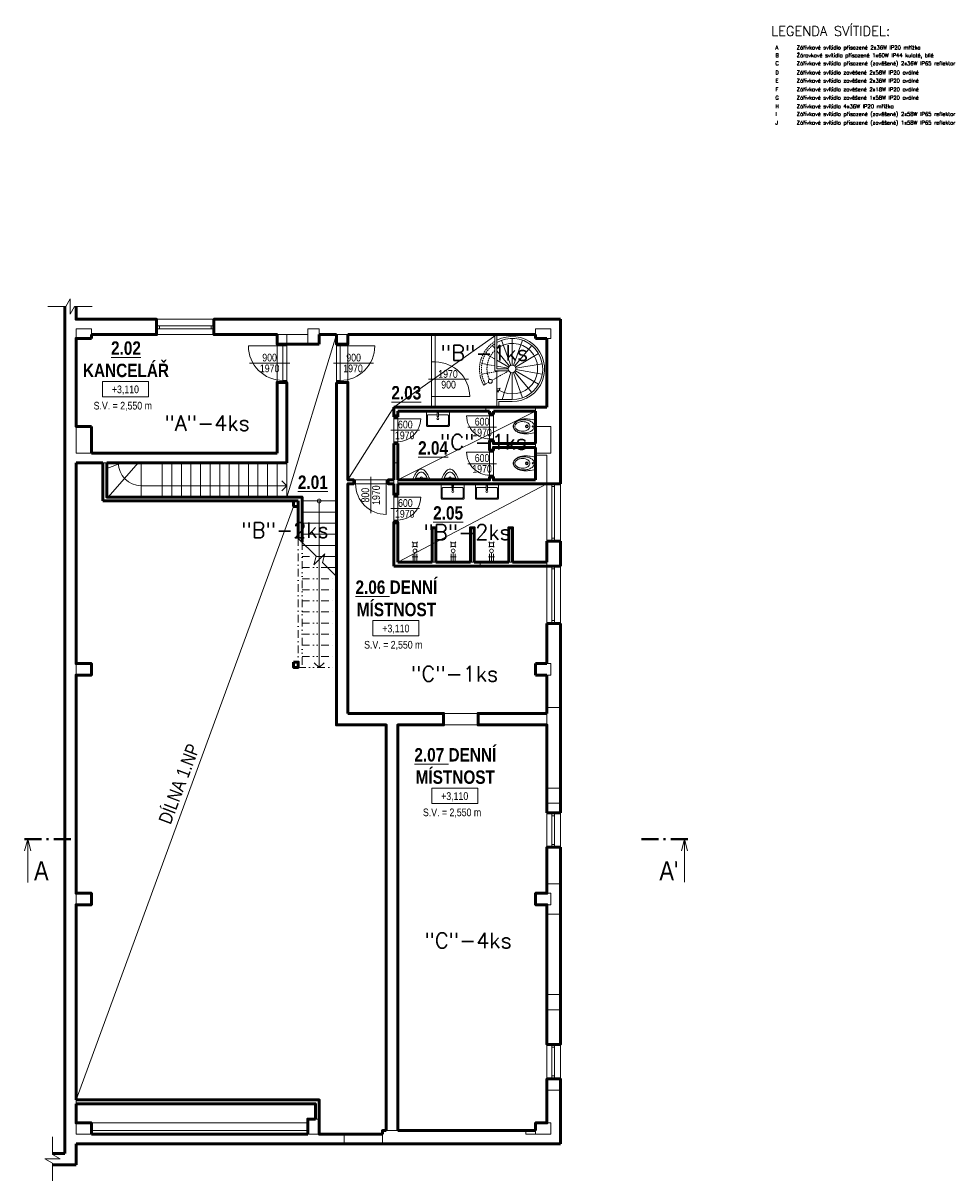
# Model space of a CAD drawing. Header units: millimetres. Extents: x 25686 to 167985, y -33439 to 84378.
# Tile 17 of 19: x 110820 to 135080, y 54127 to 84378. Entities that reach past the tile are written whole.
import ezdxf
from ezdxf.enums import TextEntityAlignment as Align

# ---------------------------------------------------------------- set-up
doc = ezdxf.new("R2010")
doc.units = ezdxf.units.MM
doc.header["$LTSCALE"] = 400
for name, pattern in [('DASHDOT', [1, 0.5, -0.25, 0, -0.25]), ('DASHED', [0.75, 0.5, -0.25]), ('DIVIDE', [1.25, 0.5, -0.25, 0, -0.25, 0, -0.25])]:
    doc.linetypes.add(name, pattern=pattern)
doc.layers.get('0').update_dxf_attribs({"color": 250})
doc.layers.add('6-TEXT', color=3, linetype='Continuous')
for name, color, linetype, lineweight in [('B_kóty', 40, 'Continuous', 18), ('B_pohled', 7, 'Continuous', 18), ('B_sanita', 7, 'Continuous', 18), ('B_skryté', 7, 'DASHED', 18), ('B_výplně otvorů', 7, 'Continuous', 18), ('B_řez', 7, 'Continuous', 50), ('N_kóty_výškové', 160, 'Continuous', 13), ('N_popis', 10, 'Continuous', 13), ('N_popis místnosti', 10, 'Continuous', 13), ('S_kce_pohled', 7, 'Continuous', 18), ('S_popis', 10, 'Continuous', 13), ('S_tenká', 120, 'Continuous', 18), ('S_tlustá', 220, 'Continuous', 50), ('S_výplně otvorů', 84, 'Continuous', 18)]:
    doc.layers.add(name, color=color, linetype=linetype, lineweight=lineweight)
doc.styles.add('ROMANS', font='romans.shx', dxfattribs={"width": 0.8})
doc.styles.get("Standard").update_dxf_attribs({"font": 'ARIALN.TTF'})

# ---------------------------------------------------------------- blocks, each defined once
blk = doc.blocks.new('*U71')
at = {"color": 0}
for p, q in [((0, 75), (900, 75)), ((0, 75), (0, 0)), ((0, 0), (900, 0)), ((75, 75), (75, 0)), ((825, 0), (825, 75)), ((900, 0), (900, 75))]:
    blk.add_line(p, q, dxfattribs=at)
blk = doc.blocks.new('*U77')
at = {"color": 0}
for p, q in [((0, 75), (1500, 75)), ((0, 75), (0, 0)), ((0, 0), (1500, 0)), ((75, 75), (75, 0)), ((1425, 0), (1425, 75)), ((1500, 0), (1500, 75))]:
    blk.add_line(p, q, dxfattribs=at)
blk = doc.blocks.new('*U78')
at = {"color": 0}
for p, q in [((0, 75), (1500, 75)), ((0, 75), (0, 0)), ((0, 0), (1500, 0)), ((75, 75), (75, 0)), ((1425, 0), (1425, 75)), ((1500, 0), (1500, 75))]:
    blk.add_line(p, q, dxfattribs=at)
blk = doc.blocks.new('*U106')
at = {"linetype": 'Continuous'}
for p, q in [((-450, 0), (450, 0)), ((-450, -100), (450, -100))]:
    blk.add_line(p, q, dxfattribs=at)
at = {"linetype": 'ByBlock'}
for p, q in [((0, 78), (0, -971)), ((450, -100), (450, 0)), ((450, 0), (500, 0)), ((-500, 0), (-450, 0)), ((-500, -100), (-450, -100)), ((-450, 0), (-450, -100)), ((-450, -100), (-450, -1000)), ((450, -100), (500, -100))]:
    blk.add_line(p, q, dxfattribs=at)
blk.add_arc((-450, -100), 900, 270, 0, dxfattribs=at)
at = {"linetype": 'ByBlock', "flags": 8}
blk.add_attdef('SIRKA', text='', height=100, rotation=90, dxfattribs=at).set_placement((13, -447), align=Align.BOTTOM_CENTER)
blk.add_attdef('VYSKA', text='', height=100, rotation=90, dxfattribs=at).set_placement((35, -446), align=Align.TOP_CENTER)
blk = doc.blocks.new('*U234')
at = {"linetype": 'ByBlock'}
for p, q in [((-450, 100), (-450, 1000)), ((0, -78), (0, 971)), ((-500, 100), (-450, 100)), ((-450, 0), (-450, 100)), ((450, 100), (450, 0)), ((450, 100), (500, 100)), ((450, 0), (500, 0)), ((-500, 0), (-450, 0))]:
    blk.add_line(p, q, dxfattribs=at)
at = {"linetype": 'Continuous'}
for p, q in [((-450, 100), (450, 100)), ((-450, 0), (450, 0))]:
    blk.add_line(p, q, dxfattribs=at)
at = {"linetype": 'ByBlock'}
blk.add_arc((-450, 100), 900, 0, 90, dxfattribs=at)
at = {"linetype": 'ByBlock', "flags": 8}
blk.add_attdef('SIRKA', text='', height=100, rotation=90, dxfattribs=at).set_placement((13, 448), align=Align.BOTTOM_CENTER)
blk.add_attdef('VYSKA', text='', height=100, rotation=90, dxfattribs=at).set_placement((35, 440), align=Align.TOP_CENTER)
blk = doc.blocks.new('*U108')
at = {"linetype": 'ByBlock'}
for p, q in [((-300, 100), (-300, 700)), ((0, -78), (0, 671)), ((-350, 100), (-300, 100)), ((-300, 0), (-300, 100)), ((300, 100), (300, 0)), ((300, 100), (350, 100)), ((300, 0), (350, 0)), ((-350, 0), (-300, 0))]:
    blk.add_line(p, q, dxfattribs=at)
at = {"linetype": 'Continuous'}
for p, q in [((-300, 100), (300, 100)), ((-300, 0), (300, 0))]:
    blk.add_line(p, q, dxfattribs=at)
at = {"linetype": 'ByBlock'}
blk.add_arc((-300, 100), 600, 0, 90, dxfattribs=at)
at = {"linetype": 'ByBlock', "flags": 8}
blk.add_attdef('SIRKA', text='', height=100, rotation=90, dxfattribs=at).set_placement((13, 298), align=Align.BOTTOM_CENTER)
blk.add_attdef('VYSKA', text='', height=100, rotation=90, dxfattribs=at).set_placement((35, 290), align=Align.TOP_CENTER)
blk = doc.blocks.new('*U114')
at = {"linetype": 'Continuous'}
for p, q in [((-300, 0), (300, 0)), ((-300, -100), (300, -100))]:
    blk.add_line(p, q, dxfattribs=at)
at = {"linetype": 'ByBlock'}
for p, q in [((0, 78), (0, -671)), ((300, -100), (300, 0)), ((300, 0), (350, 0)), ((-350, 0), (-300, 0)), ((-350, -100), (-300, -100)), ((-300, 0), (-300, -100)), ((-300, -100), (-300, -700)), ((300, -100), (350, -100))]:
    blk.add_line(p, q, dxfattribs=at)
blk.add_arc((-300, -100), 600, 270, 0, dxfattribs=at)
at = {"linetype": 'ByBlock', "flags": 8}
blk.add_attdef('SIRKA', text='', height=100, rotation=90, dxfattribs=at).set_placement((13, -297), align=Align.BOTTOM_CENTER)
blk.add_attdef('VYSKA', text='', height=100, rotation=90, dxfattribs=at).set_placement((35, -296), align=Align.TOP_CENTER)
blk = doc.blocks.new('*U109')
at = {"linetype": 'Continuous'}
for p, q in [((-300, 0), (300, 0)), ((-300, -100), (300, -100))]:
    blk.add_line(p, q, dxfattribs=at)
at = {"linetype": 'ByBlock'}
for p, q in [((0, 78), (0, -671)), ((300, -100), (300, 0)), ((300, 0), (350, 0)), ((-350, 0), (-300, 0)), ((-350, -100), (-300, -100)), ((-300, 0), (-300, -100)), ((-300, -100), (-300, -700)), ((300, -100), (350, -100))]:
    blk.add_line(p, q, dxfattribs=at)
blk.add_arc((-300, -100), 600, 270, 0, dxfattribs=at)
at = {"linetype": 'ByBlock', "flags": 8}
blk.add_attdef('SIRKA', text='', height=100, rotation=90, dxfattribs=at).set_placement((13, -297), align=Align.BOTTOM_CENTER)
blk.add_attdef('VYSKA', text='', height=100, rotation=90, dxfattribs=at).set_placement((35, -296), align=Align.TOP_CENTER)
blk = doc.blocks.new('*U110')
at = {"linetype": 'ByBlock'}
for p, q in [((-300, 100), (-300, 700)), ((0, -78), (0, 671)), ((-350, 100), (-300, 100)), ((-300, 0), (-300, 100)), ((300, 100), (300, 0)), ((300, 100), (350, 100)), ((300, 0), (350, 0)), ((-350, 0), (-300, 0))]:
    blk.add_line(p, q, dxfattribs=at)
at = {"linetype": 'Continuous'}
for p, q in [((-300, 100), (300, 100)), ((-300, 0), (300, 0))]:
    blk.add_line(p, q, dxfattribs=at)
at = {"linetype": 'ByBlock'}
blk.add_arc((-300, 100), 600, 0, 90, dxfattribs=at)
at = {"linetype": 'ByBlock', "flags": 8}
blk.add_attdef('SIRKA', text='', height=100, rotation=90, dxfattribs=at).set_placement((13, 298), align=Align.BOTTOM_CENTER)
blk.add_attdef('VYSKA', text='', height=100, rotation=90, dxfattribs=at).set_placement((35, 290), align=Align.TOP_CENTER)
blk = doc.blocks.new('*U111')
at = {"linetype": 'Continuous'}
for p, q in [((400, 0), (-400, 0)), ((400, -100), (-400, -100))]:
    blk.add_line(p, q, dxfattribs=at)
at = {"linetype": 'ByBlock'}
for p, q in [((-400, -100), (-400, 0)), ((0, 78), (0, -871)), ((400, 0), (400, -100)), ((450, 0), (400, 0)), ((-400, 0), (-450, 0)), ((-400, -100), (-450, -100)), ((400, -100), (400, -900)), ((450, -100), (400, -100))]:
    blk.add_line(p, q, dxfattribs=at)
blk.add_arc((400, -100), 800, 180, 270, dxfattribs=at)
at = {"linetype": 'ByBlock', "flags": 8}
blk.add_attdef('SIRKA', text='', height=100, rotation=90, dxfattribs=at).set_placement((13, -397), align=Align.BOTTOM_CENTER)
blk.add_attdef('VYSKA', text='', height=100, rotation=90, dxfattribs=at).set_placement((35, -396), align=Align.TOP_CENTER)
blk = doc.blocks.new('UMYVADLO_PULT_600X400')
blk.add_lwpolyline([(300, 25), (300, 375, 0.414214), (275, 400), (-275, 400, 0.414214), (-300, 375), (-300, 25, 0.414214), (-275, 0), (275, 0, 0.414214)], format="xyb", close=True)
blk.add_lwpolyline([(15, 100), (250, 100, 0.414214), (275, 125), (275, 350, 0.414214), (250, 375), (-250, 375, 0.414214), (-275, 350), (-275, 125, 0.414214), (-250, 100), (-15, 100)], format="xyb")
blk.add_lwpolyline([(-15, 70), (-20, 70), (-20, 30), (20, 30), (20, 70), (15, 70)])
blk.add_lwpolyline([(-15, 155), (-15, 35), (15, 35), (15, 155)], close=True)
blk.add_circle((0, 200), 25)
blk = doc.blocks.new('A$C0BE674CB')
blk.add_line((-150.592724, 0), (150.592724, 0))
for centre, radius in [((0.013214, -225.145218), 37.5), ((0.013214, -225.145218), 24), ((-0.000015, -69.792725), 17.5)]:
    blk.add_circle(centre, radius)
for centre, radius, start, end in [((-150.592747, -4), 4, 89.9852599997, 163.163498), ((35.54599, -284.333954), 149.405289, 119.906661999, 156.7666240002), ((-0.000015, -222.534195), 78.11203, 90, 119.906661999), ((-0.000015, -141.108673), 111.985252, 57.1394809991, 90.0000759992), ((-0.000015, -222.534195), 78.11203, 60.093338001, 90), ((-35.546021, -284.333954), 149.405289, 23.2333759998, 60.093338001), ((-38.25827, -200.336365), 182.494919, 31.5552829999, 57.1394809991), ((-169.67754, -341.915284), 295.374023, 353.8547900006, 23.23349), ((-191.542118, -294.472382), 362.376892, 15.0042569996, 31.5553740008), ((-791.895573, -289.012238), 988.640137, 6.2498699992, 16.8248749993), ((-246.82349, -309.289276), 419.609497, 359.5397489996, 15.0042649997), ((-277.253987, -266.912293), 472.253998, 346.2259289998, 358.1977310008), ((-520.29279, -259.264405), 715.413086, 358.1969679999, 6.2498699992), ((24.889042, -410.808167), 134, 207.6050609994, 243.6271099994), ((-0.013245, -460.979798), 78, 270, 296.3728959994), ((-0.000015, -481.597138), 98.548065, 270, 283.3984169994), ((-0.000015, -477.756806), 98.373566, 270.0000739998, 287.0153729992), ((-13.600356, -424.501892), 157.240784, 283.3984189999, 310.8612060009), ((-11.864981, -438.985474), 138.919754, 287.0153749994, 308.1805950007), ((-53.054817, -385.416535), 206.493668, 307.5571400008, 325.0084800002), ((-73.15435, -355.656739), 248.270081, 310.8612060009, 332.2022550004), ((-153.260212, -343.682923), 278.861816, 332.3949969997, 353.8547900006), ((-113.051106, -342.15326), 280.46167, 324.2046809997, 338.9079900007), ((-210.403385, -283.300446), 403.42392, 332.2023390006, 346.2259060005), ((-178.213001, -316.362122), 350.542023, 338.4063799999, 352.4776460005), ((-230.799412, -309.41803), 403.5849, 352.4776540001, 359.5397489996)]:
    blk.add_arc(centre, radius, start, end)
at = {"extrusion": (0, 0, -1)}
for centre, radius, start, end in [((-520.292782, -259.264405), 715.413086, 358.1969679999, 6.2498699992), ((-277.253963, -266.912293), 472.253998, 346.2251510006, 358.1969679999), ((-791.895565, -289.012238), 988.640137, 6.2498699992, 16.8248749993), ((-246.823452, -309.289276), 419.609497, 359.5398480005, 15.0043719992), ((-191.54208, -294.472382), 362.376892, 15.0043719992, 31.5555040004), ((-169.677501, -341.915284), 295.374023, 353.8549040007, 23.2335890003), ((-38.25824, -200.336365), 182.494919, 31.5552829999, 57.1394770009), ((0.000015, -141.108673), 111.985252, 57.1394770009, 90.0000639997), ((-150.592708, -4), 4, 90.0003440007, 163.1746519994), ((-210.403347, -283.300446), 403.42392, 332.2024770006, 346.2260279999), ((-230.799373, -309.41803), 403.5849, 352.4777760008, 359.5398480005), ((-178.212963, -316.362122), 350.542023, 338.4065090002, 352.4777760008), ((-113.051067, -342.15326), 280.46167, 324.2048720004, 338.908164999), ((-73.154323, -355.656739), 248.270081, 310.8609919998, 332.2020419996), ((-153.260174, -343.682923), 278.861816, 332.3951570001, 353.8549040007), ((-53.05479, -385.416535), 206.493668, 307.5569150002, 325.0082629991), ((-13.600326, -424.501892), 157.240784, 283.3983459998, 310.8611600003), ((-11.864948, -438.985474), 138.919754, 287.0154879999, 308.1806949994), ((-0.013214, -460.979798), 78, 270, 296.3729099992), ((0.000015, -477.756806), 98.373566, 270.0000759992, 287.015381), ((0.000015, -481.597138), 98.548065, 270, 283.3984070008), ((24.889073, -410.808167), 134, 207.605064, 243.627106)]:
    blk.add_arc(centre, radius, start, end, dxfattribs=at)
blk = doc.blocks.new('pisoar')
for points in [[(-225, 0, 0.114666), (-83, -246, 0.418), (83, -246, 0.130839), (225, 0)], [(-153, -50, 0.179953), (-42, -192, 0.252734), (48, -191, 0.175761), (155, -50)]]:
    blk.add_lwpolyline(points, format="xyb", close=True)
blk.add_arc((4, -50), 31.1, 180, 0)
blk = doc.blocks.new('*U105')
for p, q in [((12, 0), (0, 0)), ((0, 0), (0, -4)), ((12, -4), (12, 0)), ((0, -4), (12, -4))]:
    blk.add_line(p, q)
blk.add_attdef('VYSKA', text='', height=2).set_placement((6, -3.08), align=Align.CENTER)
blk = doc.blocks.new('*U146')
at = {"ltscale": 5}
for p, q in [((76, 0), (0, 0)), ((73.51, 2.61), (76, 0)), ((73.51, -2.61), (76, 0))]:
    blk.add_line(p, q, dxfattribs=at)
blk = doc.blocks.new('*U147')
at = {"ltscale": 5}
for p, q in [((87, 0), (0, 0)), ((84.51, 2.61), (87, 0)), ((84.51, -2.61), (87, 0))]:
    blk.add_line(p, q, dxfattribs=at)
blk.add_circle((0, 0), 1, dxfattribs=at)
blk = doc.blocks.new('*U185')
at = {"color": 0, "linetype": 'ByBlock'}
for p, q in [((0, 11.27), (-11.25, 11.27)), ((-0.01, -160.29), (-11.26, -160.29))]:
    blk.add_line(p, q, dxfattribs=at)
at = {"color": 0, "linetype": 'ByBlock', "const_width": 0.63}
for points in [[(0, 12.15), (0, 7.65)], [(0, 6.39), (0, 5.76)], [(0, 4.5), (0, 0)], [(-0.01, -153.53), (-0.01, -149.03)], [(-0.01, -161.18), (-0.01, -156.68)], [(-0.01, -155.42), (-0.01, -154.79)]]:
    blk.add_lwpolyline(points, dxfattribs=at)
at = {"color": 0, "linetype": 'ByBlock'}
for points in [[(-3.05, 12.09), (0, 11.27), (-3.05, 10.44)], [(-3.06, -161.12), (-0.01, -160.29), (-3.07, -159.5)]]:
    blk.add_lwpolyline(points, dxfattribs=at)
blk.add_attdef('ŘEZ_1K', (-10.73, 9.63), '', height=5, rotation=269.9958, dxfattribs=at)
at = {"color": 0, "linetype": 'ByBlock', "flags": 12}
blk.add_attdef('ŘEZ_2K', text='', height=5, rotation=269.9958, dxfattribs=at).set_placement((-10.74, -158.66), align=Align.RIGHT)
blk = doc.blocks.new('*U107')
at = {"linetype": 'ByBlock'}
for p, q in [((-450, 100), (-450, 1000)), ((0, -78), (0, 971)), ((-500, 100), (-450, 100)), ((-450, 0), (-450, 100)), ((450, 100), (450, 0)), ((450, 100), (500, 100)), ((450, 0), (500, 0)), ((-500, 0), (-450, 0))]:
    blk.add_line(p, q, dxfattribs=at)
at = {"linetype": 'Continuous'}
for p, q in [((-450, 100), (450, 100)), ((-450, 0), (450, 0))]:
    blk.add_line(p, q, dxfattribs=at)
at = {"linetype": 'ByBlock'}
blk.add_arc((-450, 100), 900, 0, 90, dxfattribs=at)
at = {"linetype": 'ByBlock', "flags": 8}
blk.add_attdef('SIRKA', text='', height=100, rotation=90, dxfattribs=at).set_placement((13, 448), align=Align.BOTTOM_CENTER)
blk.add_attdef('VYSKA', text='', height=100, rotation=90, dxfattribs=at).set_placement((35, 440), align=Align.TOP_CENTER)

msp = doc.modelspace()

# ---------------------------------------------------------------- linework, layer by layer
at = {"layer": 'B_kóty'}
for p, q in [((121484, 75574), (121484, 76242)), ((121584, 75574), (121584, 76242)), ((121484, 74574), (121484, 74342)), ((121584, 74574), (121584, 74342))]:
    msp.add_line(p, q, dxfattribs=at)
at = {"layer": 'B_pohled', "ltscale": 2}
for p, q in [((123142, 76242), (123142, 75292)), ((123192, 76242), (123192, 75342)), ((123558, 75436), (123318, 76093)), ((123592, 76142), (123592, 75442)), ((123626, 75436), (123866, 76093)), ((124106, 75954), (123656, 75418)), ((123192, 75818), (123528, 75418)), ((123679, 75392), (124285, 75742)), ((123505, 75392), (123192, 75573)), ((123494, 75359), (123192, 75414)), ((123492, 75342), (123192, 75342)), ((124380, 75480), (123691, 75359)), ((123503, 75292), (123142, 75292)), ((123192, 74342), (123192, 75292)), ((123561, 75247), (123329, 74542)), ((123592, 75242), (123592, 74542)), ((123866, 74590), (123626, 75248)), ((123656, 75265), (124106, 74729)), ((124285, 74942), (123679, 75292)), ((123691, 75324), (124380, 75203)), ((123277, 74844), (123192, 74829)), ((123192, 74829), (123220, 74737)), ((123220, 74737), (123277, 74844)), ((123592, 74542), (123192, 74542)), ((123242, 74492), (123242, 74342)), ((123592, 74492), (123242, 74492))]:
    msp.add_line(p, q, dxfattribs=at)
at = {"layer": 'B_pohled', "linetype": 'DASHED', "ltscale": 0.2}
for p, q in [((123079, 75954), (123142, 75878)), ((123142, 75601), (122900, 75741)), ((123142, 75423), (122805, 75484)), ((123192, 75274), (122799, 75207)), ((123192, 75115), (123068, 75045)), ((123505, 75293), (123192, 75118)), ((123297, 75292), (123192, 75274)), ((122850, 74922), (122893, 74945)), ((122981, 74995), (122893, 74945))]:
    msp.add_line(p, q, dxfattribs=at)
at = {"layer": 'B_pohled'}
for p, q in [((113401, 72892), (113004, 72740)), ((113823, 72892), (113036, 71992)), ((113904, 72892), (113904, 71992)), ((114454, 72892), (114454, 71992)), ((114704, 72892), (114704, 71992)), ((114954, 72892), (114954, 71992)), ((115204, 72892), (115204, 71992)), ((115454, 72892), (115454, 71992)), ((115704, 72892), (115704, 71992)), ((115954, 72892), (115954, 71992)), ((116204, 72892), (116204, 71992)), ((116454, 72892), (116454, 71992)), ((116704, 72892), (116704, 71992)), ((116954, 72892), (116954, 71992)), ((117204, 72892), (117204, 71992)), ((117454, 72892), (117454, 71992)), ((117704, 72892), (117704, 71992)), ((118104, 71892), (119004, 71892)), ((118104, 71602), (119004, 71602)), ((118104, 71312), (119004, 71312)), ((118104, 71022), (119004, 71022)), ((118104, 70732), (119004, 70732)), ((118471, 70442), (119004, 70442)), ((118769, 70152), (119004, 70152))]:
    msp.add_line(p, q, dxfattribs=at)
for points in [[(117704, 71992), (119004, 76242)], [(120504, 74342), (123192, 76242)], [(119304, 72442), (120504, 74342)], [(120604, 72442), (124204, 74242)], [(120604, 70292), (124504, 72342)], [(118004, 70916), (118472, 70448), (118413, 70225), (118696, 70507), (118636, 70284), (119004, 69916)]]:
    msp.add_lwpolyline(points, dxfattribs=at)
at = {"layer": 'B_pohled', "ltscale": 2}
for centre, radius in [((123592, 75342), 100), ((123024, 75020), 50)]:
    msp.add_circle(centre, radius, dxfattribs=at)
at = {"layer": 'B_pohled', "linetype": 'DASHED', "ltscale": 0.2}
for centre, radius, start, end in [((123595, 75338), 854, 122.0518, 209.2104), ((123595, 75338), 804, 124.3126, 209.2104), ((123590, 75349), 654, 133.1851, 205.7867)]:
    msp.add_arc(centre, radius, start, end, dxfattribs=at)
at = {"layer": 'B_pohled', "ltscale": 2}
for centre, radius, start, end in [((123592, 75341), 850, 269.9722, 118.1189), ((123592, 75341), 800, 269.9697, 120.0525), ((123600, 75349), 661, 237.8075, 128.1602)]:
    msp.add_arc(centre, radius, start, end, dxfattribs=at)
at = {"layer": 'B_pohled'}
msp.add_arc((113904, 72892), 600, 180, 270, dxfattribs=at)
at = {"layer": 'B_sanita'}
for p, q in [((121004, 70312), (121004, 70515)), ((121054, 70312), (121054, 70540)), ((121104, 70312), (121104, 70515)), ((122004, 70312), (122004, 70515)), ((122054, 70312), (122054, 70540)), ((122104, 70312), (122104, 70515)), ((123004, 70312), (123004, 70515)), ((123054, 70312), (123054, 70540)), ((123104, 70312), (123104, 70515)), ((120979, 70435), (121129, 70435)), ((121979, 70435), (122129, 70435)), ((122979, 70435), (123129, 70435))]:
    msp.add_line(p, q, dxfattribs=at)
for points in [[(120986, 70822), (121005, 70802)], [(121122, 70822), (121103, 70802)], [(121986, 70822), (122005, 70802)], [(122122, 70822), (122103, 70802)], [(122986, 70822), (123005, 70802)], [(123122, 70822), (123103, 70802)], [(121005, 70702), (120986, 70682)], [(121122, 70682), (121103, 70702)], [(122005, 70702), (121986, 70682)], [(122122, 70682), (122103, 70702)], [(123005, 70702), (122986, 70682)], [(123122, 70682), (123103, 70702)]]:
    msp.add_lwpolyline(points, dxfattribs=at)
for points in [[(121104, 70702), (121004, 70702), (121004, 70802), (121104, 70802)], [(122104, 70702), (122004, 70702), (122004, 70802), (122104, 70802)], [(123104, 70702), (123004, 70702), (123004, 70802), (123104, 70802)]]:
    msp.add_lwpolyline(points, close=True, dxfattribs=at)
for centre in [(121054, 70590), (122054, 70590), (123054, 70590)]:
    msp.add_circle(centre, 50, dxfattribs=at)
at = {"layer": 'B_skryté', "linetype": 'DASHDOT'}
msp.add_lwpolyline([(118004, 70916), (118004, 67542)], dxfattribs=at)
at = {"layer": 'B_skryté', "linetype": 'DIVIDE'}
for points in [[(118104, 70816), (118104, 67542)], [(118104, 70442), (118471, 70442)], [(118104, 70152), (118769, 70152)], [(118104, 69862), (119004, 69862)], [(118104, 69572), (119004, 69572)], [(118104, 69282), (119004, 69282)], [(118104, 68992), (119004, 68992)], [(118104, 68702), (119004, 68702)], [(118104, 68412), (119004, 68412)], [(118104, 68122), (119004, 68122)], [(118104, 67832), (119004, 67832)], [(118004, 67542), (119004, 67542)]]:
    msp.add_lwpolyline(points, dxfattribs=at)
at = {"layer": 'B_výplně otvorů'}
for points in [[(117454, 75992), (117454, 74992)], [(119304, 75992), (119304, 74992)], [(124504, 70842), (124504, 72342)], [(124854, 72342), (124854, 70842)], [(124504, 70192), (124504, 68692)], [(124854, 70192), (124854, 68692)], [(121804, 66342), (122704, 66342)], [(121804, 66042), (122704, 66042)], [(124504, 63742), (124504, 62842)], [(124854, 63742), (124854, 62842)], [(124504, 57692), (124504, 56792)], [(124854, 57692), (124854, 56792)], [(112604, 55642), (118254, 55642)], [(112604, 55442), (118254, 55442)]]:
    msp.add_lwpolyline(points, dxfattribs=at)
at = {"layer": 'B_řez'}
for p, q in [((122904, 74342), (124204, 74342)), ((112904, 71892), (118004, 71892)), ((117884, 71752), (117884, 71892)), ((118004, 71752), (117884, 71752)), ((118004, 71892), (118004, 70916)), ((124504, 66492), (124504, 66342)), ((124504, 63992), (124504, 63742))]:
    msp.add_line(p, q, dxfattribs=at)
for points in [[(119004, 76242), (119004, 75992), (119304, 75992), (119304, 76242)], [(117704, 75992), (118254, 75992)], [(119004, 74992), (119304, 74992), (119304, 72442), (119454, 72442), (119454, 72342), (119304, 72342), (119304, 66342)], [(120304, 55442), (120304, 66042), (119004, 66042), (119004, 74992)], [(120504, 74142), (120504, 74092)], [(120604, 74142), (120604, 74092)], [(123004, 74242), (122904, 74242)], [(123004, 74242), (123005, 74167), (123104, 74167), (123104, 74242)], [(124204, 74242), (123104, 74242)], [(120504, 74092), (120604, 74092)], [(120504, 73392), (120604, 73392)], [(120504, 73392), (120504, 72892)], [(120604, 73392), (120604, 72892)], [(124204, 73392), (123104, 73392), (123104, 73467), (123004, 73467), (123004, 73217), (123104, 73217), (123104, 73292), (124204, 73292)], [(124204, 72442), (124204, 73092)], [(112904, 72892), (112904, 71892)], [(113004, 72892), (113004, 71992), (118104, 71992), (118104, 70816)], [(120504, 72442), (120354, 72442), (120354, 72342), (120504, 72342)], [(120604, 72442), (123004, 72442), (123004, 72517), (123104, 72517), (123104, 72442), (124204, 72442)], [(120604, 72342), (124504, 72342)], [(120504, 72092), (120504, 72042)], [(120504, 72042), (120604, 72042)], [(120604, 72092), (120604, 72042)], [(120504, 71292), (120504, 71342), (120604, 71342), (120604, 71292)], [(121504, 70292), (121504, 71192), (121604, 71192), (121604, 70292)], [(122504, 70292), (122504, 71192), (122604, 71192), (122604, 70292)], [(123504, 70292), (123504, 71192), (123604, 71192), (123604, 70292)], [(122754, 70292), (123504, 70292)], [(122754, 70192), (124504, 70192)], [(123604, 70292), (124504, 70292)], [(119304, 66342), (121804, 66342), (121804, 66042), (120604, 66042), (120604, 55442)], [(124504, 66342), (122704, 66342), (122704, 66042), (124504, 66042), (124504, 64392)], [(124854, 64392), (124854, 66492)], [(124854, 63992), (124854, 63742)], [(124504, 63742), (124854, 63742)], [(124854, 62842), (124504, 62842), (124504, 61892)], [(124854, 61892), (124854, 62842)], [(124504, 61092), (124504, 58992)], [(124854, 61092), (124854, 58992)], [(124504, 58592), (124504, 57692), (124854, 57692), (124854, 58592)], [(124504, 56492), (124504, 56792), (124854, 56792), (124854, 56492)], [(112204, 56242), (118554, 56242), (118554, 55742)], [(112204, 56142), (118454, 56142), (118454, 55742)], [(123954, 55442), (124204, 55442)], [(119204, 55342), (120204, 55342)], [(119204, 55092), (120204, 55092)]]:
    msp.add_lwpolyline(points, dxfattribs=at)
msp.add_lwpolyline([(117884, 67682), (118004, 67682), (118004, 67542), (117884, 67542)], close=True, dxfattribs=at)
at = {"layer": 'S_kce_pohled'}
for points in [[(112623, 76972), (112161, 76972), (112046, 76772), (112046, 77172), (111930, 76972), (111468, 76972)], [(112204, 56242), (117884, 71752)], [(111583, 55281), (111583, 54819), (111783, 54704), (111383, 54704), (111583, 54588), (111583, 54127)]]:
    msp.add_lwpolyline(points, dxfattribs=at)
at = {"layer": 'S_tenká'}
for p, q in [((117454, 76242), (118254, 76242)), ((118254, 76242), (118254, 75992)), ((119004, 76242), (119304, 76242)), ((124504, 66342), (124504, 66042))]:
    msp.add_line(p, q, dxfattribs=at)
for points in [[(112204, 76142), (112204, 76392), (112604, 76392), (112604, 76242)], [(117704, 75992), (117704, 76242)], [(118254, 76392), (118554, 76392), (118554, 76242)], [(118254, 76392), (118254, 76242)], [(124504, 76142), (124604, 76142), (124604, 76392), (124204, 76392), (124204, 76242)], [(120504, 74142), (120604, 74142)], [(122904, 74342), (122904, 74242)], [(124204, 74242), (124204, 74342)], [(112204, 73842), (112204, 73142)], [(124204, 73842), (124604, 73842), (124604, 73142), (124204, 73142)], [(124204, 73292), (124204, 73392)], [(112604, 73142), (112204, 73142)], [(124204, 73092), (124504, 73092), (124504, 72342)], [(112904, 72892), (113004, 72892)], [(120504, 72892), (120604, 72892)], [(120504, 72442), (120504, 72342)], [(120604, 72442), (120604, 72342)], [(120504, 72092), (120604, 72092)], [(120504, 71292), (120604, 71292)], [(121504, 70292), (121604, 70292)], [(122504, 70292), (122604, 70292)], [(122754, 70292), (122754, 70192)], [(123504, 70292), (123604, 70292)], [(124504, 70292), (124504, 70192)], [(112204, 67342), (112204, 67642)], [(124504, 67642), (124604, 67642), (124604, 67342), (124504, 67342)], [(124504, 66492), (124854, 66492)], [(124504, 64392), (124854, 64392)], [(124504, 63992), (124854, 63992)], [(124504, 61892), (124854, 61892)], [(112204, 61642), (112204, 61342)], [(124504, 61642), (124604, 61642), (124604, 61342), (124504, 61342)], [(124504, 61092), (124854, 61092)], [(124504, 58992), (124854, 58992)], [(124504, 58592), (124854, 58592)], [(124504, 56492), (124854, 56492)], [(112204, 56242), (112204, 56142)], [(118454, 55742), (118554, 55742)], [(112204, 55642), (112204, 55342), (112604, 55342)], [(120304, 55442), (120604, 55442)], [(123954, 55442), (123954, 55342), (124204, 55342)], [(124204, 55442), (124204, 55342), (124604, 55342), (124604, 55642), (124504, 55642)], [(118254, 55342), (118554, 55342)], [(119204, 55092), (119204, 55342)], [(120204, 55092), (120204, 55342)]]:
    msp.add_lwpolyline(points, dxfattribs=at)
at = {"layer": 'S_tlustá'}
for p, q in [((111904, 54842), (111904, 76972)), ((124854, 76642), (124854, 72342)), ((118554, 75992), (118554, 76242)), ((118554, 76242), (119004, 76242)), ((119304, 76242), (124204, 76242)), ((118254, 75992), (118554, 75992)), ((124204, 76142), (124504, 76142)), ((124504, 76142), (124504, 74342)), ((120504, 74342), (122904, 74342)), ((124204, 74342), (124504, 74342)), ((112204, 72892), (112904, 72892)), ((113004, 72892), (117704, 72892)), ((124854, 72342), (124504, 72342)), ((124504, 70842), (124504, 70292)), ((124504, 68692), (124504, 67642)), ((124204, 67342), (124504, 67342)), ((124504, 67342), (124504, 66492)), ((124504, 64392), (124504, 63992)), ((119204, 55092), (112204, 55092)), ((112604, 55342), (118254, 55342)), ((124854, 55092), (120204, 55092))]:
    msp.add_line(p, q, dxfattribs=at)
for points in [[(114304, 76242), (114304, 76642), (112204, 76642), (112204, 76972)], [(124854, 76642), (115804, 76642), (115804, 76242), (117454, 76242), (117454, 75992), (117704, 75992)], [(112604, 76242), (114304, 76242), (114304, 76242)], [(112604, 76242), (112604, 76142)], [(124204, 76242), (124204, 76142)], [(112604, 73842), (112204, 73842), (112204, 76142), (112604, 76142)], [(117704, 72892), (117704, 74992), (117604, 74992), (117604, 74992), (117454, 74992), (117454, 73142)], [(120504, 74342), (120504, 74142)], [(120604, 74242), (120604, 74142)], [(122904, 74242), (120604, 74242)], [(124204, 73392), (124204, 74242)], [(112604, 73142), (112604, 73842)], [(124204, 73092), (124204, 73292)], [(117454, 73142), (112604, 73142)], [(112204, 56242), (112204, 61342), (112604, 61342), (112604, 61642), (112204, 61642), (112204, 67342), (112604, 67342), (112604, 67642), (112204, 67642), (112204, 72892)], [(120504, 72892), (120504, 72442)], [(120604, 72892), (120604, 72442)], [(120504, 72342), (120504, 72092)], [(120604, 72342), (120604, 72092)], [(120504, 71292), (120504, 70192)], [(120604, 71292), (120604, 70292)], [(124504, 70842), (124854, 70842)], [(124854, 70842), (124854, 70192)], [(120504, 70192), (122754, 70192)], [(120604, 70292), (121504, 70292)], [(121604, 70292), (122504, 70292)], [(122604, 70292), (122754, 70292)], [(124504, 70192), (124854, 70192)], [(124504, 68692), (124854, 68692)], [(124854, 68692), (124854, 66492)], [(124204, 67642), (124204, 67342)], [(124204, 67642), (124504, 67642)], [(124854, 64392), (124854, 63992)], [(124504, 61892), (124504, 61642), (124204, 61642), (124204, 61342), (124504, 61342), (124504, 61092)], [(124854, 61092), (124854, 61892)], [(124504, 58992), (124504, 58592)], [(124854, 58592), (124854, 58992)], [(124204, 55442), (124204, 55642), (124504, 55642), (124504, 56492)], [(124854, 56492), (124854, 55092)], [(112604, 55342), (112604, 55642), (112204, 55642), (112204, 56142)], [(118454, 55742), (118254, 55742), (118254, 55342)], [(119204, 55342), (118554, 55342), (118554, 55742)], [(120204, 55342), (120204, 55442), (120304, 55442)], [(120604, 55442), (123954, 55442)], [(112204, 54542), (112204, 55092)], [(111904, 54842), (111583, 54842)], [(112204, 54542), (111583, 54542)]]:
    msp.add_lwpolyline(points, dxfattribs=at)
at = {"layer": 'S_výplně otvorů'}
for points in [[(114304, 76642), (115804, 76642)], [(114304, 76242), (115804, 76242)]]:
    msp.add_lwpolyline(points, dxfattribs=at)

# ---------------------------------------------------------------- block references
at = {"layer": 'B_pohled', "xscale": 50, "yscale": 50, "zscale": 50}
msp.add_blockref('*U146', (113904, 72292), dxfattribs=at)
at = {"layer": 'B_pohled', "xscale": 50, "yscale": 50, "zscale": 50, "rotation": 270}
msp.add_blockref('*U147', (118554, 71892), dxfattribs=at)
at = {"layer": 'B_sanita', "xscale": -1}
for name, p, rotation in [('UMYVADLO_PULT_600X400', (121654, 74242), 180), ('A$C0BE674CB', (124204, 73842), 270), ('A$C0BE674CB', (124204, 72876), 270), ('pisoar', (121219, 72442), 180), ('pisoar', (121969, 72442), 180), ('UMYVADLO_PULT_600X400', (122042, 72342), 180), ('UMYVADLO_PULT_600X400', (122934, 72342), 180)]:
    msp.add_blockref(name, p, dxfattribs=dict(at, rotation=rotation))
at = {"layer": 'B_výplně otvorů'}
ref = msp.add_blockref('*U106', (117704, 75492), dxfattribs=dict(at, rotation=270))
ref.add_attrib('VYSKA', '1970', dxfattribs={"layer": '0', "linetype": 'ByBlock', "height": 200}).set_placement((117258, 75457), align=Align.TOP_CENTER)
ref.add_attrib('SIRKA', '900', dxfattribs={"layer": '0', "linetype": 'ByBlock', "height": 200}).set_placement((117257, 75479), align=Align.BOTTOM_CENTER)
ref = msp.add_blockref('*U234', (119004, 75492), dxfattribs=dict(at, rotation=270))
ref.add_attrib('VYSKA', '1970', dxfattribs={"layer": '0', "linetype": 'ByBlock', "height": 200}).set_placement((119437, 75457), align=Align.TOP_CENTER)
ref.add_attrib('SIRKA', '900', dxfattribs={"layer": '0', "linetype": 'ByBlock', "height": 200}).set_placement((119453, 75479), align=Align.BOTTOM_CENTER)
ref = msp.add_blockref('*U107', (121484, 75074), dxfattribs=dict(at, xscale=-1, rotation=270))
ref.add_attrib('VYSKA', '1970', dxfattribs={"layer": '0', "linetype": 'ByBlock', "height": 200}).set_placement((121918, 75311), align=Align.TOP_CENTER)
ref.add_attrib('SIRKA', '900', dxfattribs={"layer": '0', "linetype": 'ByBlock', "height": 200}).set_placement((121933, 74772), align=Align.BOTTOM_CENTER)
ref = msp.add_blockref('*U114', (123105, 73817), dxfattribs=dict(at, rotation=270))
ref.add_attrib('VYSKA', '1970', dxfattribs={"layer": '0', "linetype": 'ByBlock', "height": 200}).set_placement((122808, 73782), align=Align.TOP_CENTER)
ref.add_attrib('SIRKA', '600', dxfattribs={"layer": '0', "linetype": 'ByBlock', "height": 200}).set_placement((122808, 73804), align=Align.BOTTOM_CENTER)
ref = msp.add_blockref('*U108', (120504, 73742), dxfattribs=dict(at, rotation=270))
ref.add_attrib('VYSKA', '1970', dxfattribs={"layer": '0', "linetype": 'ByBlock', "height": 200}).set_placement((120787, 73707), align=Align.TOP_CENTER)
ref.add_attrib('SIRKA', '600', dxfattribs={"layer": '0', "linetype": 'ByBlock', "height": 200}).set_placement((120803, 73729), align=Align.BOTTOM_CENTER)
ref = msp.add_blockref('*U109', (123105, 72867), dxfattribs=dict(at, rotation=270))
ref.add_attrib('VYSKA', '1970', dxfattribs={"layer": '0', "linetype": 'ByBlock', "height": 200}).set_placement((122808, 72832), align=Align.TOP_CENTER)
ref.add_attrib('SIRKA', '600', dxfattribs={"layer": '0', "linetype": 'ByBlock', "height": 200}).set_placement((122808, 72854), align=Align.BOTTOM_CENTER)
ref = msp.add_blockref('*U111', (119904, 72442), dxfattribs=at)
ref.add_attrib('VYSKA', '1970', dxfattribs={"layer": '0', "linetype": 'ByBlock', "height": 200, "rotation": 90}).set_placement((119939, 72045), align=Align.TOP_CENTER)
ref.add_attrib('SIRKA', '800', dxfattribs={"layer": '0', "linetype": 'ByBlock', "height": 200, "rotation": 90}).set_placement((119917, 72045), align=Align.BOTTOM_CENTER)
at = {"layer": 'B_výplně otvorů', "xscale": -1, "rotation": 90}
for name, p in [('*U78', (124704, 72342)), ('*U78', (124704, 70192)), ('*U71', (124704, 63742)), ('*U71', (124704, 57692))]:
    msp.add_blockref(name, p, dxfattribs=at)
at = {"layer": 'B_výplně otvorů'}
ref = msp.add_blockref('*U110', (120505, 71692), dxfattribs=dict(at, rotation=270))
ref.add_attrib('VYSKA', '1970', dxfattribs={"layer": '0', "linetype": 'ByBlock', "height": 200}).set_placement((120788, 71657), align=Align.TOP_CENTER)
ref.add_attrib('SIRKA', '600', dxfattribs={"layer": '0', "linetype": 'ByBlock', "height": 200}).set_placement((120804, 71679), align=Align.BOTTOM_CENTER)
at = {"layer": 'N_kóty_výškové', "xscale": 100, "yscale": 100, "zscale": 100}
for p in [(112891, 75017), (119957, 68769), (121493, 64389)]:
    msp.add_blockref('*U105', p, dxfattribs=at).add_auto_attribs({'VYSKA': '+3,110'})
at = {"layer": 'N_popis'}
ref = msp.add_blockref('*U185', (112066, 63052), dxfattribs=dict(at, xscale=99.99999999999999, yscale=99.99999999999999, zscale=99.99999999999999, rotation=90.00458959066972))
ref.add_attrib('ŘEZ_1K', 'A', (111103, 61979), dxfattribs={"layer": '0', "color": 0, "linetype": 'ByBlock', "height": 500, "rotation": 0.0004})
ref.add_attrib('ŘEZ_2K', "A'", dxfattribs={"layer": '0', "color": 0, "linetype": 'ByBlock', "height": 500, "rotation": 0.0004}).set_placement((127932, 61979), align=Align.RIGHT)
at = {"layer": 'S_výplně otvorů', "xscale": -1, "rotation": 180}
msp.add_blockref('*U77', (114304, 76467), dxfattribs=at)

# ---------------------------------------------------------------- texts
at = {"layer": '6-TEXT', "color": 5, "ltscale": 25, "style": 'ROMANS'}
msp.add_text('LEGENDA SVÍTIDEL:', height=250, dxfattribs=at).set_placement((130359, 84047))
at = {"layer": '6-TEXT', "style": 'ROMANS'}
for s, height, p in [('Zářivkové svítidlo přisazené 2x36W IP20 mřížka', 100, (131028, 83691)), ('Žárovkové svítidlo přisazené 1x60W IP44 kulaté, bílé', 100, (131028, 83487)), ('Zářivkové svítidlo přisazené (zavěšené) 2x36W IP65 reflektor', 100, (131028, 83279)), ('Zářivkové svítidlo zavěšené 2x58W IP20 oválné', 100, (131028, 83038)), ('Zářivkové svítidlo zavěšené 2x36W IP20 oválné', 100, (131028, 82824)), ('Zářivkové svítidlo zavěšené 2x18W IP20 oválné', 100, (131028, 82597)), ('Zářivkové svítidlo zavěšené 1x58W IP20 oválné', 100, (131028, 82380)), ('Zářivkové svítidlo 4x36W IP20 mřížka', 100, (131028, 82155)), ('Zářivkové svítidlo přisazené (zavěšené) 2x58W IP65 reflektor', 100, (131028, 81955)), ('Zářivkové svítidlo přisazené (zavěšené) 1x58W IP65 reflektor', 100, (131028, 81728)), ('"B"-1ks', 400, (121727, 75560)), ('"A"-4ks', 400, (114509, 73728)), ('"C"-1ks', 400, (121704, 73235)), ('"B"-2ks', 400, (116519, 70930)), ('"B"-2ks', 400, (121276, 70875)), ('"C"-4ks', 400, (121301, 60207))]:
    msp.add_text(s, height=height, dxfattribs=at).set_placement(p)
at = {"layer": '6-TEXT', "color": 2, "style": 'ROMANS'}
for s, p in [('A', (130470, 83691)), ('B', (130470, 83487)), ('C', (130470, 83279)), ('D', (130470, 83038)), ('E', (130470, 82824)), ('F', (130470, 82597)), ('G', (130470, 82380)), ('H', (130470, 82155)), ('I', (130470, 81955)), ('J', (130470, 81728))]:
    msp.add_text(s, height=100, dxfattribs=at).set_placement(p)
at = {"layer": 'N_popis místnosti', "char_height": 350, "attachment_point": 8}
for s, width, insert in [('{\\fArial Narrow|b1|i0|c238|p34;\\L2.02 \\lKANCELÁŘ}', 636.86, (113505, 75124)), ('{\\fArial Narrow|b1|i0|c238|p34;\\L2.03}', 636.86, (120829, 74540)), ('{\\fArial Narrow|b1|i0|c238|p34;\\L2.04}', 636.86, (121528, 73098)), ('{\\fArial Narrow|b1|i0|c238|p34;\\L2.01}', 636.86, (118387, 72203)), ('{\\fArial Narrow|b1|i0|c238|p34;\\L2.05}', 636.86, (121921, 71400)), ('{\\fArial Narrow|b1|i0|c238|p34;\\L2.06 \\lDENNÍ MÍSTNOST}', 2786.47, (120571, 68876)), ('{\\fArial Narrow|b1|i0|c238|p34;\\L2.07 \\lDENNÍ MÍSTNOST}', 2786.47, (122108, 64496))]:
    msp.add_mtext_dynamic_manual_height_columns(s, width=width, gutter_width=12.5, heights=[0], dxfattribs=dict(at, insert=insert))
at = {"layer": 'S_kce_pohled', "insert": (115056, 64439), "char_height": 350, "attachment_point": 8, "rotation": 69.3595}
msp.add_mtext_dynamic_manual_height_columns('DÍLNA 1.NP', width=3400.06, gutter_width=1116, heights=[535], dxfattribs=at)

# ---------------------------------------------------------------- next in the draw order: texts
at = {"layer": 'S_popis', "char_height": 200, "attachment_point": 2, "bg_fill": 3, "box_fill_scale": 1.1, "bg_fill_color": 256, "bg_fill_transparency": 0}
for insert in [(113422, 74483), (120488, 68235), (122024, 63855)]:
    msp.add_mtext_dynamic_manual_height_columns('S.V. = 2,550 m', width=1605.92, gutter_width=1660, heights=[229], dxfattribs=dict(at, insert=insert))

# ---------------------------------------------------------------- next in the draw order: texts
at = {"layer": '6-TEXT', "style": 'ROMANS'}
msp.add_text('"C"-1ks', height=400, dxfattribs=at).set_placement((120949, 67177))

doc.saveas('drawing.dxf')
